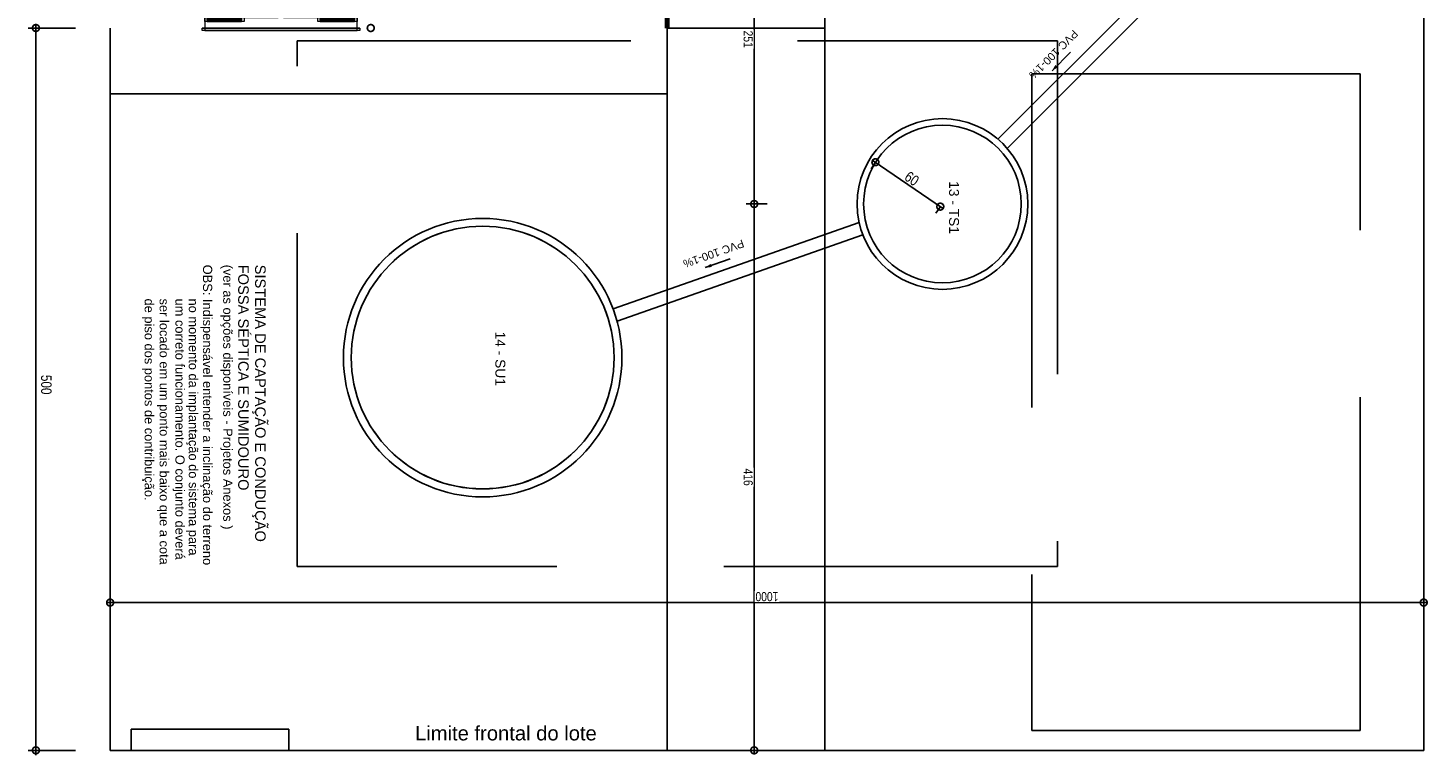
# Model space of a CAD drawing. Header units: millimetres. Extents: x -20654 to 2526, y -8238 to 977.
# Tile 3 of 218: x -10327.89 to -10317.24, y -4132.68 to -4127.14. Entities that reach past the tile are written whole.
import ezdxf

# ---------------------------------------------------------------- set-up
doc = ezdxf.new("R2010")
doc.units = ezdxf.units.MM
doc.linetypes.add('HIDDEN2', pattern=[0.47625, 0.3175, -0.15875])
for name, color, linetype in [('01 CONTORNO', 8, 'Continuous'), ('01 CONTORNO_dwg', 252, 'Continuous'), ('A-FLOR', 252, 'Continuous'), ('COTAS', 7, 'Continuous'), ('G-IMPT', 8, 'Continuous'), ('P-PIPE-IDEN', 7, 'Continuous'), ('Simbolos', 7, 'Continuous'), ('TEXT', 7, 'Continuous'), ('Textos', 7, 'Continuous'), ('TQ-Condutos', 3, 'Continuous'), ('TQ-Conexões', 7, 'Continuous')]:
    doc.layers.add(name, color=color, linetype=linetype)
doc.styles.add('Arial', font='arial.ttf', dxfattribs={"height": 100})
doc.styles.add('Arial_4', font='arial.ttf', dxfattribs={"width": 0.8, "height": 0.07})
doc.styles.add('Arial_5', font='arial.ttf', dxfattribs={"height": 0.0825})
doc.dimstyles.new('COTAS', dxfattribs={"dimscale": 0.3048, "dimtxt": 0.07, "dimasz": 0.341207, "dimexe": 0.19685, "dimexo": 0.0625, "dimgap": 0.032808, "dimtad": 3, "dimdec": 0, "dimlfac": 100, "dimzin": 0, "dimdsep": 46, "dimtxsty": 'Arial_4', "dimblk1": 'DOTSMALL', "dimblk2": 'DOTSMALL', "dimsah": 1, "dimcen": 0.09, "dimdle": 0.065617, "dimazin": 0, "dimtfac": 1, "dimtdec": 0, "dimtmove": 0, "dimatfit": 0, "dimfxl": 0.328084, "dimfxlon": 1, "dimtvp": 1, "dimtfill": 1, "dimtolj": 1, "dimtzin": 0, "dimarcsym": 2})

# ---------------------------------------------------------------- blocks, each defined once
blk = doc.blocks.new('JANELAS')
at = {"layer": 'G-IMPT', "true_color": 0x939598}
for points in [[(-16277, -2335), (-16277, -2325), (-16537, -2325), (-16537, -2335)], [(-15504, -2335), (-15417, -2335), (-15417, -2325), (-15677, -2325), (-15677, -2335)], [(-16127, -2365), (-15997, -2365), (-15997, -2355), (-16257, -2355), (-16257, -2365), (-16135, -2365)], [(-15697, -2365), (-15697, -2355), (-15957, -2355), (-15957, -2365)], [(-9994, -3975), (-9989, -3975), (-9989, -3955), (-10046, -3955), (-10046, -3975)], [(-9989, -4555), (-9989, -4535), (-10046, -4535), (-10046, -4555)], [(-15497, -8855), (-15497, -8845), (-15757, -8845), (-15757, -8855), (-15504, -8855)], [(-15197, -8855), (-15197, -8845), (-15457, -8845), (-15457, -8855)], [(-15777, -8885), (-15777, -8875), (-16037, -8875), (-16037, -8885)], [(-14917, -8885), (-14917, -8875), (-15177, -8875), (-15177, -8885)]]:
    blk.add_hatch(color=252, dxfattribs=at).paths.add_polyline_path(points, flags=0)
at = {"layer": 'G-IMPT', "color": 252, "lineweight": 20, "true_color": 0x939598}
for p, q in [((-10097, -1350), (-10097, -1385)), ((-10097, -1385), (-10072, -1385)), ((-10047, -1385), (-9987, -1385)), ((-9987, -1385), (-9987, -1350)), ((-16557, -2245), (-16577, -2245)), ((-16577, -2245), (-16577, -2265)), ((-16577, -2265), (-16557, -2265)), ((-16557, -2265), (-16577, -2265)), ((-16557, -2265), (-16557, -2245)), ((-16557, -2425), (-16557, -2265)), ((-16537, -2315), (-16557, -2315)), ((-16557, -2315), (-16557, -2345)), ((-16537, -2345), (-16537, -2315)), ((-16277, -2325), (-16537, -2325)), ((-16537, -2325), (-16537, -2335)), ((-16537, -2335), (-16277, -2335)), ((-16257, -2315), (-16277, -2315)), ((-16277, -2315), (-16277, -2345)), ((-16277, -2335), (-16277, -2325)), ((-16257, -2345), (-16257, -2315)), ((-15677, -2315), (-15697, -2315)), ((-15697, -2315), (-15697, -2345)), ((-15677, -2345), (-15677, -2315)), ((-15417, -2325), (-15677, -2325)), ((-15677, -2325), (-15677, -2335)), ((-15677, -2335), (-15417, -2335)), ((-15397, -2315), (-15417, -2315)), ((-15417, -2315), (-15417, -2345)), ((-15417, -2335), (-15417, -2325)), ((-15377, -2245), (-15397, -2245)), ((-15397, -2245), (-15397, -2265)), ((-15397, -2265), (-15377, -2265)), ((-15377, -2265), (-15397, -2265)), ((-15397, -2265), (-15397, -2425)), ((-15397, -2345), (-15397, -2315)), ((-15377, -2265), (-15377, -2245)), ((-16577, -2425), (-16557, -2425)), ((-16557, -2345), (-16537, -2345)), ((-16257, -2345), (-16277, -2345)), ((-16277, -2345), (-16277, -2375)), ((-16277, -2345), (-16257, -2345)), ((-16277, -2375), (-16257, -2375)), ((-16257, -2375), (-16257, -2345)), ((-15997, -2355), (-16257, -2355)), ((-16257, -2355), (-16257, -2365)), ((-16257, -2365), (-15997, -2365)), ((-15977, -2345), (-15997, -2345)), ((-15997, -2345), (-15997, -2375)), ((-15997, -2365), (-15997, -2355)), ((-15997, -2375), (-15977, -2375)), ((-15957, -2345), (-15977, -2345)), ((-15977, -2345), (-15977, -2375)), ((-15977, -2375), (-15977, -2345)), ((-15977, -2375), (-15957, -2375)), ((-15957, -2375), (-15957, -2345)), ((-15697, -2355), (-15957, -2355)), ((-15957, -2355), (-15957, -2365)), ((-15957, -2365), (-15697, -2365)), ((-15677, -2345), (-15697, -2345)), ((-15697, -2345), (-15697, -2375)), ((-15697, -2345), (-15677, -2345)), ((-15697, -2365), (-15697, -2355)), ((-15697, -2375), (-15677, -2375)), ((-15677, -2375), (-15677, -2345)), ((-15417, -2345), (-15397, -2345)), ((-15397, -2425), (-15377, -2425)), ((-10072, -2815), (-10097, -2815)), ((-10097, -2815), (-10097, -2850)), ((-9987, -2815), (-10047, -2815)), ((-9987, -2850), (-9987, -2815)), ((-10097, -5695), (-10097, -5660)), ((-10072, -5695), (-10097, -5695)), ((-9987, -5695), (-10047, -5695)), ((-9987, -5660), (-9987, -5695)), ((-10097, -7125), (-10072, -7125)), ((-10097, -7160), (-10097, -7125)), ((-10047, -7125), (-9987, -7125)), ((-9987, -7125), (-9987, -7160)), ((-16077, -8785), (-16057, -8785)), ((-16057, -8785), (-16057, -8945)), ((-15777, -8835), (-15757, -8835)), ((-15777, -8865), (-15777, -8835)), ((-15757, -8835), (-15757, -8865)), ((-15757, -8855), (-15757, -8845)), ((-15757, -8845), (-15497, -8845)), ((-15497, -8835), (-15477, -8835)), ((-15497, -8865), (-15497, -8835)), ((-15497, -8845), (-15497, -8855)), ((-15477, -8835), (-15457, -8835)), ((-15477, -8865), (-15477, -8835)), ((-15477, -8835), (-15477, -8865)), ((-15457, -8835), (-15457, -8865)), ((-15457, -8855), (-15457, -8845)), ((-15457, -8845), (-15197, -8845)), ((-15197, -8835), (-15177, -8835)), ((-15197, -8865), (-15197, -8835)), ((-15197, -8845), (-15197, -8855)), ((-15177, -8835), (-15177, -8865)), ((-14897, -8785), (-14877, -8785)), ((-14897, -8945), (-14897, -8785)), ((-16077, -8945), (-16057, -8945)), ((-16077, -8965), (-16077, -8945)), ((-16057, -8945), (-16077, -8945)), ((-16057, -8865), (-16037, -8865)), ((-16057, -8895), (-16057, -8865)), ((-16037, -8895), (-16057, -8895)), ((-16057, -8945), (-16057, -8965)), ((-16037, -8865), (-16037, -8895)), ((-16037, -8885), (-16037, -8875)), ((-16037, -8875), (-15777, -8875)), ((-15777, -8885), (-16037, -8885)), ((-15757, -8865), (-15777, -8865)), ((-15777, -8865), (-15757, -8865)), ((-15777, -8895), (-15777, -8865)), ((-15777, -8875), (-15777, -8885)), ((-15757, -8895), (-15777, -8895)), ((-15497, -8855), (-15757, -8855)), ((-15757, -8865), (-15757, -8895)), ((-15477, -8865), (-15497, -8865)), ((-15457, -8865), (-15477, -8865)), ((-15197, -8855), (-15457, -8855)), ((-15177, -8865), (-15197, -8865)), ((-15197, -8865), (-15177, -8865)), ((-15197, -8895), (-15197, -8865)), ((-15177, -8895), (-15197, -8895)), ((-15177, -8865), (-15177, -8895)), ((-15177, -8885), (-15177, -8875)), ((-15177, -8875), (-14917, -8875)), ((-14917, -8885), (-15177, -8885)), ((-14917, -8865), (-14897, -8865)), ((-14917, -8895), (-14917, -8865)), ((-14917, -8875), (-14917, -8885)), ((-14897, -8895), (-14917, -8895)), ((-14897, -8865), (-14897, -8895)), ((-14897, -8945), (-14877, -8945)), ((-14897, -8965), (-14897, -8945)), ((-14877, -8945), (-14897, -8945)), ((-14877, -8945), (-14877, -8965)), ((-16057, -8965), (-16077, -8965)), ((-14877, -8965), (-14897, -8965))]:
    blk.add_line(p, q, dxfattribs=at)
at = {"layer": 'G-IMPT', "color": 252, "true_color": 0x939598}
for p, q in [((-10097, -1448), (-10097, -1385)), ((-10072, -1385), (-10047, -1385)), ((-10072, -1755), (-10072, -1385)), ((-10047, -1385), (-10047, -1755)), ((-9987, -1385), (-9987, -2815)), ((-10072, -1448), (-10097, -1448)), ((-10097, -1448), (-10097, -1818)), ((-10072, -1818), (-10072, -1448)), ((-10047, -1755), (-10072, -1755)), ((-10097, -1818), (-10072, -1818)), ((-10097, -2383), (-10097, -1818)), ((-16557, -2245), (-15397, -2245)), ((-15397, -2265), (-16557, -2265)), ((-16557, -2265), (-15397, -2265)), ((-16537, -2315), (-16277, -2315)), ((-15677, -2315), (-15417, -2315)), ((-15397, -2425), (-16557, -2425)), ((-16277, -2345), (-16537, -2345)), ((-16257, -2345), (-15997, -2345)), ((-15997, -2375), (-16257, -2375)), ((-15957, -2345), (-15697, -2345)), ((-15697, -2375), (-15957, -2375)), ((-15417, -2345), (-15677, -2345)), ((-10097, -2383), (-10072, -2383)), ((-10097, -2753), (-10097, -2383)), ((-10072, -2383), (-10072, -2753)), ((-10047, -2445), (-10072, -2445)), ((-10072, -2445), (-10072, -2815)), ((-10047, -2815), (-10047, -2445)), ((-10072, -2753), (-10097, -2753)), ((-10097, -2815), (-10097, -2753)), ((-10072, -2815), (-10047, -2815)), ((-10097, -3925), (-9937, -3925)), ((-10097, -3955), (-10097, -3925)), ((-9937, -3925), (-9937, -3955)), ((-9937, -3955), (-10097, -3955)), ((-10046, -3955), (-10046, -3975)), ((-9989, -3955), (-10046, -3955)), ((-10046, -3975), (-9989, -3975)), ((-10045, -3955), (-9990, -3955)), ((-10045, -4555), (-10045, -3955)), ((-9990, -3955), (-9990, -4555)), ((-9989, -3975), (-9989, -3955)), ((-10097, -4555), (-9937, -4555)), ((-10097, -4585), (-10097, -4555)), ((-10046, -4535), (-10046, -4555)), ((-9989, -4535), (-10046, -4535)), ((-10046, -4555), (-9989, -4555)), ((-9990, -4555), (-10045, -4555)), ((-9989, -4555), (-9989, -4535)), ((-9937, -4555), (-9937, -4585)), ((-9937, -4585), (-10097, -4585)), ((-10097, -5758), (-10097, -5695)), ((-10072, -5695), (-10047, -5695)), ((-10072, -6065), (-10072, -5695)), ((-10047, -5695), (-10047, -6065)), ((-9987, -5695), (-9987, -7125)), ((-10072, -5758), (-10097, -5758)), ((-10097, -5758), (-10097, -6128)), ((-10072, -6128), (-10072, -5758)), ((-10047, -6065), (-10072, -6065)), ((-10097, -6128), (-10072, -6128)), ((-10097, -6693), (-10097, -6128)), ((-10097, -6693), (-10072, -6693)), ((-10097, -7063), (-10097, -6693)), ((-10072, -6693), (-10072, -7063)), ((-10047, -6755), (-10072, -6755)), ((-10072, -6755), (-10072, -7125)), ((-10047, -7125), (-10047, -6755)), ((-10072, -7063), (-10097, -7063)), ((-10097, -7125), (-10097, -7063)), ((-10072, -7125), (-10047, -7125)), ((-14897, -8785), (-16057, -8785)), ((-15497, -8835), (-15757, -8835)), ((-15197, -8835), (-15457, -8835)), ((-14897, -8945), (-16057, -8945)), ((-16057, -8945), (-14897, -8945)), ((-15777, -8865), (-16037, -8865)), ((-16037, -8895), (-15777, -8895)), ((-15757, -8865), (-15497, -8865)), ((-15457, -8865), (-15197, -8865)), ((-14917, -8865), (-15177, -8865)), ((-15177, -8895), (-14917, -8895)), ((-16057, -8965), (-14897, -8965))]:
    blk.add_line(p, q, dxfattribs=at)
at = {"layer": 'G-IMPT', "color": 252, "linetype": 'Continuous', "true_color": 0x939598}
for p, q in [((-9996, -1385), (-9987, -1377)), ((-10097, -2834), (-10079, -2815)), ((-10034, -2850), (-9999, -2815)), ((-10097, -5686), (-10071, -5660))]:
    blk.add_line(p, q, dxfattribs=at)
blk = doc.blocks.new('terreo')
at = {"layer": '01 CONTORNO_dwg', "lineweight": 70}
blk.add_line((-12537, -8945), (-12537, -7775), dxfattribs=at)
at = {"layer": '01 CONTORNO_dwg'}
for p, q in [((-16777, -9445), (-16777, -14445)), ((-6777, -9445), (-6777, -14445))]:
    blk.add_line(p, q, dxfattribs=at)
blk.add_lwpolyline([(-16777, -14445), (-6777, -14445), (-6777, 1978), (-16777, 1978)], dxfattribs=at)
at = {"layer": 'A-FLOR'}
for p, q in [((-11337, -7775), (-11337, -8945)), ((-16777, -8945), (-16777, -9445)), ((-11337, -8945), (-12537, -8945)), ((-16777, -9445), (-12537, -9445))]:
    blk.add_line(p, q, dxfattribs=at)
blk.add_lwpolyline([(-12537, -8945), (-11337, -8945), (-11337, -14445), (-12537, -14445)], close=True, dxfattribs=at)
at = {"layer": '01 CONTORNO_dwg'}
blk.add_blockref('JANELAS', (0, 0), dxfattribs=at)
blk = doc.blocks.new('_DotSmall')
at = {"color": 0, "linetype": 'ByBlock', "const_width": 0.5}
blk.add_lwpolyline([(-0.0625, 0, 1), (0.0625, 0, 1)], format="xyb", close=True, dxfattribs=at)
blk = doc.blocks.new('*D252')
at = {"color": 0, "lineweight": -2, "ltscale": 2, "transparency": 16777216}
for p, q in [((-10322.266, -4125.972), (-10322.426, -4125.972)), ((-10322.366, -4128.502), (-10322.366, -4125.952)), ((-10322.266, -4128.482), (-10322.426, -4128.482))]:
    blk.add_line(p, q, dxfattribs=at)
at = {"layer": 'Defpoints', "color": 0, "ltscale": 2, "transparency": 16777216}
for p in [(-10322.366, -4125.972), (-10320.933, -4125.972), (-10320.933, -4128.482)]:
    blk.add_point(p, dxfattribs=at)
at = {"color": 0, "lineweight": -2, "ltscale": 2, "transparency": 16777216, "xscale": 0.104, "yscale": 0.104, "zscale": 0.104}
for p, rotation in [((-10322.366, -4125.972), 90), ((-10322.366, -4128.482), 270)]:
    blk.add_blockref('_DotSmall', p, dxfattribs=dict(at, rotation=rotation))
at = {"color": 0, "ltscale": 2, "transparency": 16777216, "insert": (-10322.412, -4127.227), "char_height": 0.07, "attachment_point": 5, "rotation": 270, "style": 'Arial_4', "bg_fill": 3, "box_fill_scale": 1.1, "bg_fill_color": 256, "bg_fill_true_color": 13158600, "bg_fill_transparency": 0}
blk.add_mtext('\\A1;251', dxfattribs=at)
blk = doc.blocks.new('*D253')
at = {"color": 0, "lineweight": -2, "ltscale": 2, "transparency": 16777216}
for p, q in [((-10322.266, -4128.482), (-10322.426, -4128.482)), ((-10322.366, -4128.462), (-10322.366, -4132.662)), ((-10322.266, -4132.642), (-10322.426, -4132.642))]:
    blk.add_line(p, q, dxfattribs=at)
at = {"layer": 'Defpoints', "color": 0, "ltscale": 2, "transparency": 16777216}
for p in [(-10320.933, -4128.482), (-10322.366, -4132.642), (-10320.933, -4132.642)]:
    blk.add_point(p, dxfattribs=at)
at = {"color": 0, "lineweight": -2, "ltscale": 2, "transparency": 16777216, "xscale": 0.104, "yscale": 0.104, "zscale": 0.104}
for p, rotation in [((-10322.366, -4128.482), 90), ((-10322.366, -4132.642), 270)]:
    blk.add_blockref('_DotSmall', p, dxfattribs=dict(at, rotation=rotation))
at = {"color": 0, "ltscale": 2, "transparency": 16777216, "insert": (-10322.412, -4130.562), "char_height": 0.07, "attachment_point": 5, "rotation": 270, "style": 'Arial_4', "bg_fill": 3, "box_fill_scale": 1.1, "bg_fill_color": 256, "bg_fill_true_color": 13158600, "bg_fill_transparency": 0}
blk.add_mtext('\\A1;416', dxfattribs=at)
blk = doc.blocks.new('*D254')
at = {"color": 0, "lineweight": -2, "ltscale": 2, "transparency": 16777216}
for p, q in [((-10327.269, -4131.617), (-10327.269, -4131.457)), ((-10317.269, -4131.617), (-10317.269, -4131.457)), ((-10327.289, -4131.517), (-10317.249, -4131.517))]:
    blk.add_line(p, q, dxfattribs=at)
at = {"layer": 'Defpoints', "color": 0, "ltscale": 2, "transparency": 16777216}
for p in [(-10317.269, -4131.517), (-10327.269, -4131.834), (-10317.269, -4131.834)]:
    blk.add_point(p, dxfattribs=at)
at = {"color": 0, "lineweight": -2, "ltscale": 2, "transparency": 16777216, "xscale": 0.104, "yscale": 0.104, "zscale": 0.104, "rotation": 180}
blk.add_blockref('_DotSmall', (-10327.269, -4131.517), dxfattribs=at)
at = {"color": 0, "lineweight": -2, "ltscale": 2, "transparency": 16777216, "xscale": 0.104, "yscale": 0.104, "zscale": 0.104}
blk.add_blockref('_DotSmall', (-10317.269, -4131.517), dxfattribs=at)
at = {"color": 0, "ltscale": 2, "transparency": 16777216, "insert": (-10322.269, -4131.471), "char_height": 0.07, "attachment_point": 5, "rotation": 180, "style": 'Arial_4', "bg_fill": 3, "box_fill_scale": 1.1, "bg_fill_color": 256, "bg_fill_true_color": 13158600, "bg_fill_transparency": 0}
blk.add_mtext('\\A1;1000', dxfattribs=at)

msp = doc.modelspace()

# ---------------------------------------------------------------- hatches: boundary and pattern name
at = {"layer": 'P-PIPE-IDEN'}
for points in [[(-10320.098, -4127.467), (-10320.055, -4127.442), (-10320.073, -4127.423)], [(-10322.738, -4128.966), (-10322.688, -4128.962), (-10322.697, -4128.938)]]:
    msp.add_hatch(color=256, dxfattribs=at).paths.add_polyline_path(points)

# ---------------------------------------------------------------- linework, layer by layer
at = {"ltscale": 2}
msp.add_line((-10320.908, -4128.525), (-10320.908, -4128.525), dxfattribs=at)
at = {"layer": '01 CONTORNO', "color": 8, "linetype": 'Continuous'}
for centre, radius in [((-10320.933, -4128.482), 0.6), ((-10324.433, -4129.652), 1)]:
    msp.add_circle(centre, radius, dxfattribs=at)
at = {"layer": '01 CONTORNO_dwg'}
msp.add_lwpolyline([(-10327.109, -4132.482), (-10325.909, -4132.482), (-10325.909, -4132.642), (-10327.109, -4132.642)], close=True, dxfattribs=at)
at = {"layer": 'COTAS'}
for p, q in [((-10327.533, -4127.142), (-10327.894, -4127.142)), ((-10327.834, -4127.122), (-10327.834, -4132.678)), ((-10321.44, -4128.16), (-10321.476, -4128.213)), ((-10320.933, -4128.513), (-10321.459, -4128.153)), ((-10320.946, -4128.498), (-10320.983, -4128.551)), ((-10327.533, -4132.642), (-10327.894, -4132.642))]:
    msp.add_line(p, q, dxfattribs=at)
at = {"layer": 'P-PIPE-IDEN'}
for points in [[(-10319.957, -4127.325), (-10320.098, -4127.467)], [(-10322.549, -4128.9), (-10322.738, -4128.966)]]:
    msp.add_lwpolyline(points, dxfattribs=at)
at = {"layer": 'Simbolos', "linetype": 'Continuous'}
for centre, radius in [((-10320.933, -4128.482), 0.65), ((-10324.433, -4129.652), 1.06)]:
    msp.add_circle(centre, radius, dxfattribs=at)
at = {"layer": 'TQ-Condutos'}
for p, q in [((-10319.507, -4126.985), (-10320.51, -4127.988)), ((-10319.437, -4127.056), (-10320.44, -4128.059)), ((-10321.568, -4128.622), (-10323.44, -4129.28)), ((-10321.539, -4128.718), (-10323.41, -4129.375))]:
    msp.add_line(p, q, dxfattribs=at)
at = {"layer": 'TQ-Conexões', "linetype": 'HIDDEN2', "ltscale": 8}
msp.add_lwpolyline([(-10317.753, -4127.492), (-10320.253, -4127.492), (-10320.253, -4132.492), (-10317.753, -4132.492)], close=True, dxfattribs=at)
msp.add_circle((-10324.433, -4129.652), 1, dxfattribs=at)

# ---------------------------------------------------------------- block references
at = {"ltscale": 2, "xscale": 0.104, "yscale": 0.104, "zscale": 0.104, "rotation": 90}
msp.add_blockref('_DotSmall', (-10325.285, -4127.142), dxfattribs=at)
at = {"layer": '01 CONTORNO_dwg', "xscale": 0.001, "yscale": 0.001, "zscale": 0.001}
msp.add_blockref('terreo', (-10310.492, -4118.197), dxfattribs=at)
at = {"layer": 'COTAS', "xscale": 0.104, "yscale": 0.104, "zscale": 0.104}
for p, rotation in [((-10327.834, -4127.142), 90), ((-10321.443, -4128.164), 145.5837872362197), ((-10320.949, -4128.502), 325.5837872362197), ((-10327.834, -4132.642), 270)]:
    msp.add_blockref('_DotSmall', p, dxfattribs=dict(at, rotation=rotation))

# ---------------------------------------------------------------- texts
at = {"insert": (-10324.256, -4132.568), "char_height": 0.11, "width": 2.40809, "attachment_point": 8, "line_spacing_factor": 0.6, "style": 'Arial'}
msp.add_mtext('Limite frontal do lote', dxfattribs=at)
at = {"layer": 'P-PIPE-IDEN', "char_height": 0.06, "width": 0.49191, "attachment_point": 1, "style": 'Arial_5'}
for insert, rotation in [((-10319.894, -4127.193), 225), ((-10322.436, -4128.808), 199.447)]:
    msp.add_mtext('PVC 100-1%', dxfattribs=dict(at, insert=insert, rotation=rotation))
at = {"layer": 'TEXT', "style": 'Arial'}
for s, height, p in [('OBS: Indispensável entender a inclinação do terreno', 0.07, (-10326.562, -4128.944)), ('(ver as opções disponíveis - Projetos Anexos )', 0.07, (-10326.408, -4128.944)), ('FOSSA SÉPTICA E SUMIDOURO', 0.08, (-10326.294, -4128.944)), ('SISTEMA DE CAPTAÇÃO E CONDUÇÃO', 0.08, (-10326.165, -4128.944)), ('de piso dos pontos de contribuição.', 0.07, (-10327.006, -4129.202)), ('ser locado em um ponto mais baixo que a cota ', 0.07, (-10326.892, -4129.202)), ('um correto funcionamento. O conjunto deverá', 0.07, (-10326.772, -4129.202)), ('no momento da implantação do sistema para', 0.07, (-10326.67, -4129.202))]:
    msp.add_text(s, height=height, rotation=270, dxfattribs=at).set_placement(p)
at = {"layer": 'Textos', "char_height": 0.075, "rotation": 270, "line_spacing_factor": 0.6, "style": 'Arial'}
for s, insert, width, attachment_point in [('13 - TS1', (-10320.883, -4128.509), 0.38438, 8), (' 14 - SU1', (-10324.337, -4129.867), 1.25798, 9)]:
    msp.add_mtext(s, dxfattribs=dict(at, insert=insert, width=width, attachment_point=attachment_point))

# ---------------------------------------------------------------- next in the draw order: texts
at = {"layer": 'COTAS', "char_height": 0.08, "attachment_point": 5, "style": 'Arial_4', "bg_fill": 3, "box_fill_scale": 1.1, "bg_fill_color": 256, "bg_fill_true_color": 13158600, "bg_fill_transparency": 0}
for s, insert, rotation in [('\\A1;60', (-10321.166, -4128.289), 325.5838), ('\\A1;500', (-10327.755, -4129.858), 270)]:
    msp.add_mtext(s, dxfattribs=dict(at, insert=insert, rotation=rotation))

# ---------------------------------------------------------------- next in the draw order: linework, layer by layer
at = {"layer": 'TQ-Conexões', "color": 244, "linetype": 'HIDDEN2', "ltscale": 8, "true_color": 0x991b1e}
msp.add_lwpolyline([(-10325.846, -4127.239), (-10320.058, -4127.239), (-10320.058, -4131.243), (-10325.846, -4131.243)], close=True, dxfattribs=at)

# ---------------------------------------------------------------- next in the draw order: dimensions: what is measured, and where the dimension line sits
at = {"ltscale": 2}
dim = msp.add_linear_dim(base=(-10322.366, -4125.972), p1=(-10320.933, -4128.482), p2=(-10320.933, -4125.972), angle=90, dimstyle='COTAS', override={"dimpost": '<>'}, dxfattribs=at)
dim.commit()
dim.dimension.update_dxf_attribs({"geometry": '*D252', "text_midpoint": (-10322.412, -4127.227)})

# ---------------------------------------------------------------- next in the draw order: dimensions: what is measured, and where the dimension line sits
dim = msp.add_linear_dim(base=(-10322.366, -4132.642), p1=(-10320.933, -4128.482), p2=(-10320.933, -4132.642), angle=90, dimstyle='COTAS', override={"dimpost": '<>'}, dxfattribs=at)
dim.commit()
dim.dimension.update_dxf_attribs({"geometry": '*D253', "text_midpoint": (-10322.412, -4130.562)})

# ---------------------------------------------------------------- next in the draw order: dimensions: what is measured, and where the dimension line sits
dim = msp.add_linear_dim(base=(-10317.269, -4131.517), p1=(-10327.269, -4131.834), p2=(-10317.269, -4131.834), dimstyle='COTAS', override={"dimpost": '<>'}, dxfattribs=at)
dim.commit()
dim.dimension.update_dxf_attribs({"geometry": '*D254', "text_midpoint": (-10322.269, -4131.471)})

doc.saveas('drawing.dxf')
